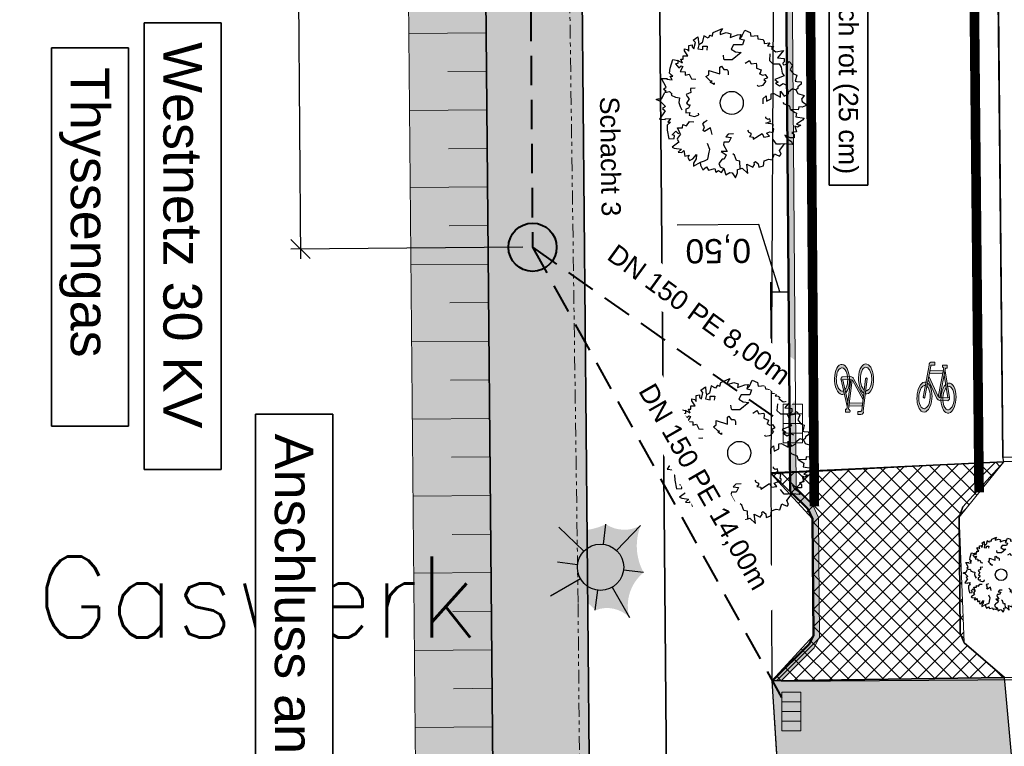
# Model space of a CAD drawing. Header units: metres. Extents: x 339653 to 341672, y 5744753 to 5747397.
# Tile 51 of 256: x 340475 to 340501, y 5745469 to 5745488. Entities that reach past the tile are written whole.
import ezdxf
from ezdxf.enums import TextEntityAlignment as Align

# ---------------------------------------------------------------- set-up
doc = ezdxf.new("R2010")
doc.units = ezdxf.units.M
doc.header["$LTSCALE"] = 0.03
doc.header["$PDMODE"] = 3
doc.header["$PDSIZE"] = 0.5
doc.linetypes.add('ACAD_ISO12W100', pattern=[21, 12, -3, 0, -3, 0, -3])
doc.linetypes.add('STRICHLINIEX2', pattern=[38.1, 25.4, -12.7])
for name, color, linetype, lineweight in [('B-Baum', 83, 'Continuous', 25), ('B-V-Strom', 80, 'ACAD_ISO12W100', 18), ('Flurstücke_Grenzpunkte', 7, 'Continuous', 25), ('Historie', 7, 'Continuous', 25), ('P-Bemaßung', 4, 'Continuous', 25), ('P-Beschriftung', 3, 'Continuous', 35), ('P-Bord_hoch', 1, 'Continuous', 50), ('P-Bord_tief', 3, 'Continuous', 35), ('P-Laterne', 2, 'Continuous', 25), ('P-TR_Material', 6, 'Continuous', 18), ('P-V-Kanal_RW', 131, 'STRICHLINIEX2', 40), ('Siedlung', 7, 'Continuous', 25), ('Verkehr', 7, 'Continuous', 25)]:
    doc.layers.add(name, color=color, linetype=linetype, lineweight=lineweight)
for name, color, linetype in [('BAEUME__AKTUELLER_DATENSTAND_', 7, 'Continuous'), ('P-Markierung', 2, 'Continuous'), ('PF-Böschung_Damm', 91, 'Continuous'), ('PF-Fahrbahn', 254, 'Continuous'), ('PF-Furteinfärbung', 10, 'Continuous'), ('PF-Gehweg', 41, 'Continuous'), ('PF-Gewässer-Entwässerungsmulde', 131, 'Continuous'), ('STRASSENNUMMER', 7, 'Continuous'), ('UMRINGE_FAHRBAHN', 7, 'Continuous'), ('UMRINGE_FLURSTUECKSABGRENZUNGEN', 7, 'Continuous'), ('UMRINGE_STRASSENTEILFLAECHEN__G', 7, 'Continuous'), ('V-Vermessung_Gesing', 83, 'Continuous')]:
    doc.layers.add(name, color=color, linetype=linetype)
doc.styles.add('DYN_DIM', font='arial.ttf')
doc.styles.add('STRASSENNUMMER', font='simplex.shx')
doc.styles.add('Text-Standard 66', font='arial.ttf')
doc.dimstyles.new('M50_Bemaßung 66', dxfattribs={"dimscale": 0.2, "dimtxt": 0.625, "dimasz": 0.5, "dimexe": 0.25, "dimexo": 0.25, "dimgap": 0.25, "dimtad": 1, "dimzin": 0, "dimtxsty": 'DYN_DIM', "dimblk": 'OBLIQUE', "dimcen": -1, "dimdle": 0.25, "dimclrt": 256, "dimaunit": 2, "dimazin": 0, "dimtfac": 0.75, "dimtmove": 1, "dimatfit": 2, "dimfxl": 1, "dimtvp": 1.5, "dimtolj": 1, "dimtzin": 0, "dimarcsym": 0})

# ---------------------------------------------------------------- blocks, each defined once
blk = doc.blocks.new('2C00108')
at = {"layer": 'B-Baum'}
for p, q in [((2.223, 3.668), (2.162, 3.605)), ((1.194, 3.495), (1.109, 3.447)), ((0.685, 2.973), (0.565, 3.039)), ((3.675, 2.318), (3.626, 2.281)), ((0.263, 2.233), (0.229, 2.208)), ((0.63, 1.133), (0.611, 1.164)), ((3.282, 0.821), (3.327, 0.882)), ((1.153, 0.361), (1.153, 0.408)), ((1.735, 0.202), (1.756, 0.237)), ((2.181, 0.231), (2.233, 0.246))]:
    blk.add_line(p, q, dxfattribs=at)
for points in [[(1.396, 3.695), (1.456, 3.674), (1.482, 3.768), (1.718, 3.874), (1.657, 3.774), (1.657, 3.718), (1.819, 3.768), (1.933, 3.736), (1.92, 3.637), (2.108, 3.705), (2.196, 3.718), (2.162, 3.605), (2.283, 3.574), (2.236, 3.449), (2.007, 3.449), (1.947, 3.337), (2.061, 3.262), (2.209, 3.249), (1.974, 3.062), (1.772, 3.062), (1.758, 3.074), (1.745, 3.181)], [(0.685, 2.973), (0.644, 3.073), (0.705, 3.073), (0.705, 3.16), (0.819, 3.16), (0.732, 3.291), (0.732, 3.347), (0.806, 3.329), (0.846, 3.279), (0.846, 3.429), (0.934, 3.447), (0.934, 3.391), (0.981, 3.347), (1.021, 3.51), (0.961, 3.566), (1.082, 3.653), (1.095, 3.529), (1.109, 3.447), (1.082, 3.347), (1.21, 3.322), (1.21, 3.416), (1.324, 3.416), (1.311, 3.31)], [(1.396, 3.695), (1.346, 3.624), (1.233, 3.679), (1.194, 3.495)], [(2.223, 3.668), (2.297, 3.824), (2.438, 3.768), (2.452, 3.668), (2.627, 3.687), (2.64, 3.605), (2.775, 3.587), (2.802, 3.524), (2.802, 3.48), (2.95, 3.499), (2.889, 3.418), (3.051, 3.405), (2.99, 3.349), (3.103, 3.265)], [(2.952, 3.213), (2.939, 3.045), (3.027, 2.957), (3.192, 2.957), (3.239, 2.87), (3.271, 2.709), (3.318, 2.641), (3.075, 2.549), (3.168, 2.476), (3.094, 2.451), (3.2, 2.382), (3.293, 2.441), (3.365, 2.414)], [(3.103, 3.265), (3.299, 3.303), (3.143, 3.113), (3.321, 3.094), (3.321, 3.008), (3.287, 2.974), (3.297, 2.931), (3.393, 2.946), (3.45, 3.018), (3.532, 2.917), (3.479, 2.797), (3.56, 2.696), (3.645, 2.663), (3.609, 2.505), (3.647, 2.5), (3.757, 2.485), (3.762, 2.423), (3.676, 2.361), (3.675, 2.318)], [(0.263, 2.233), (0.188, 2.296), (0.263, 2.352), (0.141, 2.577), (0.289, 2.577), (0.276, 2.558), (0.417, 2.539), (0.363, 2.633), (0.431, 2.633), (0.35, 2.714), (0.363, 2.845), (0.431, 3.064), (0.565, 3.039), (0.565, 2.964), (0.505, 2.952), (0.592, 2.852), (0.653, 2.902), (0.693, 2.883), (0.619, 2.758), (0.754, 2.746), (0.754, 2.658), (0.855, 2.683), (0.915, 2.564), (1.026, 2.56)], [(1.505, 2.466), (1.505, 2.416), (1.404, 2.479), (1.451, 2.504), (1.404, 2.516), (1.29, 2.622), (1.364, 2.666), (1.364, 2.785), (1.653, 2.691), (1.653, 2.872), (1.693, 2.891), (1.754, 2.81), (1.842, 2.81), (1.868, 2.754), (1.868, 2.666)], [(2.312, 2.972), (2.42, 3.041), (2.434, 3.013), (2.465, 2.951), (2.596, 2.975), (2.607, 2.924), (2.601, 2.845), (2.724, 2.795), (2.698, 2.712), (2.674, 2.7), (2.755, 2.657), (2.827, 2.679), (2.884, 2.595), (2.796, 2.544), (2.848, 2.501), (2.759, 2.393), (2.735, 2.381), (2.646, 2.364), (2.626, 2.404)], [(1.015, 2.321), (0.887, 2.313), (0.892, 2.282), (0.903, 2.214), (0.783, 2.156), (0.805, 2.109), (0.856, 2.048), (0.786, 1.935), (0.856, 1.883), (0.883, 1.888), (0.842, 1.805), (0.771, 1.78), (0.774, 1.68), (0.875, 1.69), (0.859, 1.624), (0.994, 1.59), (1.021, 1.594), (1.103, 1.633), (1.096, 1.676)], [(2.778, 1.919), (2.778, 2.056), (2.852, 2.125), (2.866, 1.987), (2.987, 2.05), (2.987, 2.175), (3.054, 2.187), (3.229, 2.094), (3.229, 2.25), (3.317, 2.118), (3.431, 2.175), (3.431, 2.231), (3.539, 2.318), (3.626, 2.281), (3.673, 2.187), (3.835, 2.137), (3.774, 2.037), (3.788, 1.975), (3.916, 1.887), (3.788, 1.831), (3.7, 1.837), (3.687, 1.762), (3.485, 1.769), (3.471, 1.856), (3.33, 1.906), (3.29, 1.95)], [(0.244, 1.852), (0.114, 1.977), (0, 2.027), (0.054, 2.046), (0.141, 2.046), (0.229, 2.208), (0.35, 2.233), (0.404, 2.177), (0.39, 2.14), (0.505, 2.09), (0.606, 2.077), (0.592, 1.952), (0.619, 1.852), (0.666, 1.759)], [(0.244, 1.852), (0.165, 1.797), (0.233, 1.734), (0.091, 1.522), (0.239, 1.507), (0.227, 1.527), (0.369, 1.533), (0.307, 1.444), (0.374, 1.438), (0.286, 1.365), (0.287, 1.233), (0.333, 1.009), (0.469, 1.021), (0.476, 1.096), (0.417, 1.114), (0.514, 1.205), (0.569, 1.15), (0.611, 1.164), (0.55, 1.296), (0.685, 1.295), (0.693, 1.383), (0.791, 1.348), (0.863, 1.46), (0.978, 1.454)], [(2.366, 1.238), (2.385, 1.207), (2.385, 1.188), (2.459, 1.157), (2.459, 1.107), (2.419, 1.069), (2.52, 1.057), (2.52, 1.001), (2.748, 1.15), (2.796, 1.05), (2.937, 1.075), (2.863, 1.157), (2.95, 1.188), (3.038, 1.175), (3.051, 1.269), (3.024, 1.275), (3.038, 1.394), (2.849, 1.413), (2.964, 1.463), (2.95, 1.531), (2.897, 1.513), (2.849, 1.544), (2.849, 1.581)], [(3.485, 1.769), (3.609, 1.694), (3.636, 1.675), (3.623, 1.582), (3.838, 1.544), (3.798, 1.494), (3.636, 1.394), (3.751, 1.363), (3.663, 1.313), (3.596, 1.338), (3.636, 1.195), (3.522, 1.17), (3.576, 1.126), (3.576, 1.038), (3.475, 1.038), (3.34, 1.107), (3.394, 1.007), (3.509, 0.938), (3.535, 0.864), (3.327, 0.882), (3.226, 0.87), (3.125, 0.87), (3.035, 0.995)], [(1.452, 1.119), (1.411, 1.292), (1.256, 1.199), (1.219, 1.224), (1.258, 1.318), (1.213, 1.393), (1.247, 1.445), (1.322, 1.49)], [(0.63, 1.133), (0.558, 1.028), (0.541, 0.999), (0.592, 0.92), (0.412, 0.796), (0.47, 0.767), (0.658, 0.744), (0.567, 0.668), (0.668, 0.659), (0.718, 0.71), (0.742, 0.562), (0.856, 0.587), (0.825, 0.525), (0.862, 0.446), (0.953, 0.488), (1.047, 0.606), (1.04, 0.493), (0.965, 0.383), (0.971, 0.304), (1.153, 0.408), (1.25, 0.438), (1.342, 0.48), (1.377, 0.662), (1.391, 0.729), (1.333, 0.888)], [(2.009, 1.137), (1.872, 1.135), (1.805, 1.059), (1.942, 1.048), (1.882, 0.926), (1.757, 0.924), (1.745, 0.856), (1.842, 0.683), (1.686, 0.68), (1.819, 0.595), (1.764, 0.48), (1.708, 0.479), (1.622, 0.37), (1.661, 0.283), (1.756, 0.237), (1.808, 0.077), (1.907, 0.139), (1.97, 0.126), (2.06, 0), (2.114, 0.129), (2.106, 0.216), (2.181, 0.231), (2.171, 0.433), (2.083, 0.445), (2.031, 0.585), (1.987, 0.625)], [(2.233, 0.246), (2.379, 0.11), (2.348, 0.353), (2.508, 0.275), (2.554, 0.348), (2.544, 0.394), (2.575, 0.425), (2.648, 0.362), (2.659, 0.271), (2.781, 0.313), (2.8, 0.442), (2.923, 0.485), (3.013, 0.467), (3.066, 0.621), (3.101, 0.604), (3.202, 0.558), (3.239, 0.608), (3.199, 0.707), (3.282, 0.821)], [(1.153, 0.361), (1.153, 0.327), (1.207, 0.206), (1.31, 0.283), (1.36, 0.201), (1.518, 0.239), (1.545, 0.146), (1.616, 0.185), (1.698, 0.141), (1.735, 0.202)]]:
    blk.add_lwpolyline(points, dxfattribs=at)
blk.add_circle((1.961, 1.94), 0.3, dxfattribs=at)
blk = doc.blocks.new('CIRCLE')
at = {"layer": 'B-Baum'}
blk.add_blockref('2C00108', (-1.978, -1.95), dxfattribs=at)
blk = doc.blocks.new('A$C820ec4b6')
at = {"layer": 'P-TR_Material'}
h = blk.add_hatch(color=256, dxfattribs=at)
h.dxf.hatch_style = 1
edge = h.paths.add_edge_path()
edge.add_line((0.218, 1.308), (0.136, 1.308))
edge.add_arc((0.136, 1.244), 0.0647, 90.1266, 195.4329)
edge.add_line((0.074, 1.226), (-0.044, 0.39))
edge.add_arc((-0.023, 0.387), 0.0209, 171.9456, 368.3076)
edge.add_line((-0.003, 0.39), (0.112, 1.202))
edge.add_arc((0.145, 1.198), 0.033, 80.5521, 171.9456, ccw=False)
edge.add_line((0.15, 1.23), (0.218, 1.231))
edge.add_line((0.218, 1.231), (0.218, 1.308))
h = blk.add_hatch(color=256, dxfattribs=at)
h.dxf.hatch_style = 1
h.paths.add_polyline_path([(0.096, 1.089), (0.445, 1.09), (0.433, 1.012), (0.085, 1.011)])
h = blk.add_hatch(color=256, dxfattribs=at)
h.dxf.hatch_style = 1
h.paths.add_polyline_path([(0.421, 1.243), (0.538, 1.243), (0.538, 1.165), (0.498, 1.165), (0.382, 0.401), (0.343, 0.417), (0.457, 1.169), (0.441, 1.174), (0.429, 1.183), (0.419, 1.198), (0.416, 1.211), (0.416, 1.229)])
h = blk.add_hatch(color=256, dxfattribs=at)
h.dxf.hatch_style = 1
h.paths.add_polyline_path([(0.488, 1.099), (0.633, 0.405), (0.592, 0.401), (0.47, 0.983)])
h = blk.add_hatch(color=256, dxfattribs=at)
h.dxf.hatch_style = 1
h.paths.add_polyline_path([(0.049, 0.757), (0.075, 0.738), (0.099, 0.709), (0.118, 0.678), (0.141, 0.626), (0.16, 0.567), (0.176, 0.481), (0.181, 0.416), (0.181, 0.359), (0.173, 0.274), (0.158, 0.204), (0.132, 0.129), (0.103, 0.077), (0.076, 0.043), (0.036, 0.012), (0, 0), (-0.045, 0.005), (-0.081, 0.024), (-0.111, 0.053), (-0.139, 0.091), (-0.171, 0.16), (-0.184, 0.201), (-0.192, 0.232), (-0.2, 0.278), (-0.207, 0.342), (-0.208, 0.403), (-0.205, 0.466), (-0.195, 0.537), (-0.185, 0.578), (-0.165, 0.639), (-0.131, 0.703), (-0.102, 0.739), (-0.07, 0.765), (-0.027, 0.781), (0.01, 0.778), (-0.002, 0.689), (-0.011, 0.692), (-0.037, 0.688), (-0.071, 0.669), (-0.087, 0.653), (-0.106, 0.626), (-0.126, 0.587), (-0.144, 0.533), (-0.156, 0.478), (-0.161, 0.426), (-0.161, 0.371), (-0.159, 0.328), (-0.153, 0.286), (-0.134, 0.216), (-0.107, 0.156), (-0.086, 0.127), (-0.063, 0.106), (-0.034, 0.092), (-0.002, 0.089), (0.029, 0.101), (0.052, 0.12), (0.075, 0.148), (0.096, 0.186), (0.113, 0.233), (0.123, 0.275), (0.131, 0.322), (0.134, 0.367), (0.134, 0.42), (0.129, 0.469), (0.118, 0.528), (0.104, 0.573), (0.093, 0.598), (0.078, 0.626), (0.067, 0.643), (0.037, 0.673)])
h = blk.add_hatch(color=256, dxfattribs=at)
h.dxf.hatch_style = 1
h.paths.add_polyline_path([(0.074, 0.934), (0.342, 0.419), (0.38, 0.402), (0.591, 0.401), (0.633, 0.407), (0.637, 0.382), (0.634, 0.363), (0.625, 0.346), (0.615, 0.336), (0.604, 0.328), (0.593, 0.324), (0.377, 0.324), (0.364, 0.328), (0.346, 0.336), (0.329, 0.349), (0.321, 0.357), (0.311, 0.371), (0.302, 0.389), (0.063, 0.849)])
h = blk.add_hatch(color=256, dxfattribs=at)
h.dxf.hatch_style = 1
h.paths.add_polyline_path([(0.557, 0.768), (0.592, 0.781), (0.632, 0.78), (0.669, 0.764), (0.703, 0.735), (0.732, 0.695), (0.76, 0.641), (0.78, 0.581), (0.797, 0.501), (0.803, 0.437), (0.804, 0.353), (0.798, 0.291), (0.786, 0.221), (0.765, 0.155), (0.738, 0.097), (0.709, 0.054), (0.677, 0.024), (0.636, 0.004), (0.603, 0.001), (0.559, 0.015), (0.525, 0.04), (0.498, 0.072), (0.473, 0.114), (0.463, 0.135), (0.445, 0.186), (0.429, 0.249), (0.418, 0.323), (0.415, 0.406), (0.419, 0.469), (0.428, 0.535), (0.439, 0.58), (0.449, 0.613), (0.466, 0.657), (0.487, 0.696), (0.521, 0.739), (0.539, 0.657), (0.518, 0.628), (0.486, 0.557), (0.474, 0.512), (0.465, 0.45), (0.462, 0.401), (0.466, 0.322), (0.473, 0.279), (0.485, 0.231), (0.501, 0.188), (0.526, 0.143), (0.565, 0.105), (0.6, 0.091), (0.621, 0.091), (0.654, 0.104), (0.685, 0.131), (0.712, 0.173), (0.73, 0.213), (0.744, 0.262), (0.756, 0.336), (0.757, 0.357), (0.757, 0.417), (0.752, 0.475), (0.746, 0.51), (0.733, 0.559), (0.713, 0.608), (0.695, 0.637), (0.667, 0.669), (0.645, 0.684), (0.623, 0.692), (0.602, 0.693), (0.575, 0.685)])
at = {"layer": 'P-TR_Material', "flags": 128}
blk.add_lwpolyline([(0.218, 1.308), (0.136, 1.308, 0.494808), (0.074, 1.226), (-0.044, 0.39, 1.154045), (-0.003, 0.39), (0.112, 1.202, -0.421355), (0.15, 1.23), (0.218, 1.231), (0.218, 1.308)], format="xyb", close=True, dxfattribs=at)
for points in [[(0.096, 1.089), (0.445, 1.09), (0.433, 1.012), (0.085, 1.011), (0.096, 1.089)], [(0.421, 1.243), (0.538, 1.243), (0.538, 1.165), (0.498, 1.165), (0.382, 0.401), (0.343, 0.417), (0.457, 1.169), (0.441, 1.174), (0.429, 1.183), (0.419, 1.198), (0.416, 1.211), (0.416, 1.229), (0.421, 1.243)], [(0.488, 1.099), (0.633, 0.405), (0.592, 0.401), (0.47, 0.983), (0.488, 1.099)], [(0.049, 0.757), (0.075, 0.738), (0.099, 0.709), (0.118, 0.678), (0.141, 0.626), (0.16, 0.567), (0.176, 0.481), (0.181, 0.416), (0.181, 0.359), (0.173, 0.274), (0.158, 0.204), (0.132, 0.129), (0.103, 0.077), (0.076, 0.043), (0.036, 0.012), (0, 0), (-0.045, 0.005), (-0.081, 0.024), (-0.111, 0.053), (-0.139, 0.091), (-0.171, 0.16), (-0.184, 0.201), (-0.192, 0.232), (-0.2, 0.278), (-0.207, 0.342), (-0.208, 0.403), (-0.205, 0.466), (-0.195, 0.537), (-0.185, 0.578), (-0.165, 0.639), (-0.131, 0.703), (-0.102, 0.739), (-0.07, 0.765), (-0.027, 0.781), (0.01, 0.778), (-0.002, 0.689), (-0.011, 0.692), (-0.037, 0.688), (-0.071, 0.669), (-0.087, 0.653), (-0.106, 0.626), (-0.126, 0.587), (-0.144, 0.533), (-0.156, 0.478), (-0.161, 0.426), (-0.161, 0.371), (-0.159, 0.328), (-0.153, 0.286), (-0.134, 0.216), (-0.107, 0.156), (-0.086, 0.127), (-0.063, 0.106), (-0.034, 0.092), (-0.002, 0.089), (0.029, 0.101), (0.052, 0.12), (0.075, 0.148), (0.096, 0.186), (0.113, 0.233), (0.123, 0.275), (0.131, 0.322), (0.134, 0.367), (0.134, 0.42), (0.129, 0.469), (0.118, 0.528), (0.104, 0.573), (0.093, 0.598), (0.078, 0.626), (0.067, 0.643), (0.037, 0.673), (0.049, 0.757)], [(0.074, 0.934), (0.342, 0.419), (0.38, 0.402), (0.591, 0.401), (0.633, 0.407), (0.637, 0.382), (0.634, 0.363), (0.625, 0.346), (0.615, 0.336), (0.604, 0.328), (0.593, 0.324), (0.377, 0.324), (0.364, 0.328), (0.346, 0.336), (0.329, 0.349), (0.321, 0.357), (0.311, 0.371), (0.302, 0.389), (0.063, 0.849), (0.074, 0.934)], [(0.557, 0.768), (0.592, 0.781), (0.632, 0.78), (0.669, 0.764), (0.703, 0.735), (0.732, 0.695), (0.76, 0.641), (0.78, 0.581), (0.797, 0.501), (0.803, 0.437), (0.804, 0.353), (0.798, 0.291), (0.786, 0.221), (0.765, 0.155), (0.738, 0.097), (0.709, 0.054), (0.677, 0.024), (0.636, 0.004), (0.603, 0.001), (0.559, 0.015), (0.525, 0.04), (0.498, 0.072), (0.473, 0.114), (0.463, 0.135), (0.445, 0.186), (0.429, 0.249), (0.418, 0.323), (0.415, 0.406), (0.419, 0.469), (0.428, 0.535), (0.439, 0.58), (0.449, 0.613), (0.466, 0.657), (0.487, 0.696), (0.521, 0.739), (0.539, 0.657), (0.518, 0.628), (0.486, 0.557), (0.474, 0.512), (0.465, 0.45), (0.462, 0.401), (0.466, 0.322), (0.473, 0.279), (0.485, 0.231), (0.501, 0.188), (0.526, 0.143), (0.565, 0.105), (0.6, 0.091), (0.621, 0.091), (0.654, 0.104), (0.685, 0.131), (0.712, 0.173), (0.73, 0.213), (0.744, 0.262), (0.756, 0.336), (0.757, 0.357), (0.757, 0.417), (0.752, 0.475), (0.746, 0.51), (0.733, 0.559), (0.713, 0.608), (0.695, 0.637), (0.667, 0.669), (0.645, 0.684), (0.623, 0.692), (0.602, 0.693), (0.575, 0.685), (0.557, 0.768)]]:
    blk.add_lwpolyline(points, close=True, dxfattribs=at)
blk = doc.blocks.new('A$C28f2a770')
at = {"layer": 'P-Laterne', "lineweight": -2}
blk.add_hatch(color=40, dxfattribs=at).paths.add_polyline_path([(2.233, -0.273, 0.299675), (1.496, -2.601, 0.304603), (-0.273, -2.233, 0.299675), (-2.601, -1.496, 0.237308), (-2.233, 0.273, 0.326623), (-2.164, 2.078, 0.197598), (0.273, 2.233, 0.27984), (2.078, 2.164, 0.222453)], flags=0)
at = {"layer": 'P-Laterne', "color": 7, "lineweight": 25}
for p, q in [((-0.866, 0.831), (-2.164, 2.078)), ((0.146, 1.191), (0.273, 2.233)), ((2.078, 2.164), (0.831, 0.866)), ((-2.233, 0.273), (-1.191, 0.146)), ((2.233, -0.273), (1.191, -0.146)), ((-1.04, -0.598), (-2.601, -1.496)), ((-0.273, -2.233), (-0.146, -1.191)), ((0.598, -1.04), (1.496, -2.601))]:
    blk.add_line(p, q, dxfattribs=at)
blk.add_circle((0, 0), 1.2, dxfattribs=at)
blk = doc.blocks.new('S69', base_point=(0, 0.25))
at = {"color": 0, "lineweight": -2}
for p, q in [((0.5, 0.25), (-0.5, 0.25)), ((-0.5, 0.25), (-0.5, -0.25)), ((-0.25, -0.25), (-0.25, 0.25)), ((0, 0.25), (0, -0.25)), ((0.25, 0.25), (0.25, -0.25)), ((0.5, -0.25), (0.5, 0.25)), ((-0.5, -0.25), (0.5, -0.25))]:
    blk.add_line(p, q, dxfattribs=at)
blk = doc.blocks.new('*D150')
at = {"layer": 'Defpoints', "color": 0, "transparency": 16777216}
for p in [(340495.168, 5745480.529), (340494.722, 5745479.065), (340495.18, 5745479.068)]:
    blk.add_point(p, dxfattribs=at)
at = {"layer": 'P-Bemaßung', "color": 0, "lineweight": -2, "transparency": 16777216}
for p, q in [((340494.4, 5745482.275), (340492.279, 5745482.258)), ((340494.939, 5745480.527), (340494.4, 5745482.275)), ((340494.72, 5745479.315), (340494.708, 5745480.775)), ((340495.178, 5745479.318), (340495.166, 5745480.779)), ((340494.71, 5745480.525), (340495.168, 5745480.529)), ((340494.71, 5745480.525), (340495.168, 5745480.529))]:
    blk.add_line(p, q, dxfattribs=at)
at = {"layer": 'P-Bemaßung', "transparency": 16777216, "insert": (340493.344, 5745481.641), "char_height": 0.625, "attachment_point": 5, "rotation": 180.4484, "style": 'DYN_DIM'}
blk.add_mtext('\\A1;0,50', dxfattribs=at)
blk = doc.blocks.new('_Oblique')
at = {"color": 0, "lineweight": -2}
blk.add_line((-0.5, -0.5), (0.5, 0.5), dxfattribs=at)
blk = doc.blocks.new('*D193')
at = {"layer": 'Defpoints', "color": 0, "transparency": 16777216}
for p in [(340488.064, 5745541.511), (340488.529, 5745481.683), (340482.51, 5745481.636)]:
    blk.add_point(p, dxfattribs=at)
at = {"layer": 'P-Bemaßung', "color": 0, "lineweight": -2, "transparency": 16777216}
for p, q in [((340482.044, 5745541.714), (340482.512, 5745481.386)), ((340487.814, 5745541.509), (340481.796, 5745541.462)), ((340488.279, 5745481.681), (340482.26, 5745481.634))]:
    blk.add_line(p, q, dxfattribs=at)
at = {"layer": 'P-Bemaßung', "color": 0, "lineweight": -2, "transparency": 16777216, "xscale": 0.5, "yscale": 0.5, "zscale": 0.5}
for p, rotation in [((340482.046, 5745541.464), 90.44464780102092), ((340482.51, 5745481.636), 270.4446478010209)]:
    blk.add_blockref('_Oblique', p, dxfattribs=dict(at, rotation=rotation))
at = {"layer": 'P-Bemaßung', "transparency": 16777216, "insert": (340482.904, 5745511.555), "char_height": 0.625, "attachment_point": 5, "rotation": 270.4446, "style": 'DYN_DIM'}
blk.add_mtext('\\A1;60,00', dxfattribs=at)
blk = doc.blocks.new('*D206')
at = {"layer": 'Defpoints', "color": 0, "transparency": 16777216}
for p in [(340493.692, 5745609.166), (340494.732, 5745470.428), (340503.907, 5745470.497)]:
    blk.add_point(p, dxfattribs=at)
at = {"layer": 'P-Bemaßung', "color": 0, "lineweight": -2, "transparency": 16777216}
for p, q in [((340502.865, 5745609.485), (340503.908, 5745470.247)), ((340493.942, 5745609.168), (340503.117, 5745609.236)), ((340494.982, 5745470.43), (340504.156, 5745470.499))]:
    blk.add_line(p, q, dxfattribs=at)
at = {"layer": 'P-Bemaßung', "color": 0, "lineweight": -2, "transparency": 16777216, "xscale": 0.5, "yscale": 0.5, "zscale": 0.5}
for p, rotation in [((340502.867, 5745609.235), 90.42931702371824), ((340503.907, 5745470.497), 270.4293170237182)]:
    blk.add_blockref('_Oblique', p, dxfattribs=dict(at, rotation=rotation))
at = {"layer": 'P-Bemaßung', "transparency": 16777216, "insert": (340504.012, 5745539.87), "char_height": 0.625, "attachment_point": 5, "rotation": 270.4293, "style": 'DYN_DIM'}
blk.add_mtext('\\A1;140,00', dxfattribs=at)

msp = doc.modelspace()

# ---------------------------------------------------------------- hatches: boundary and pattern name
at = {"layer": 'PF-Böschung_Damm'}
h = msp.add_hatch(color=256, dxfattribs=at)
h.dxf.hatch_style = 1
h.paths.add_polyline_path([(340484.573, 5745567.68), (340485.518, 5745465.913), (340487.541, 5745465.932), (340486.603, 5745567.699)])
at = {"layer": 'PF-Fahrbahn'}
h = msp.add_hatch(dxfattribs=at)
h.set_pattern_fill('ANSI37', color=256, scale=0.1, style=0)
h.set_pattern_definition([(315, (340415.21856, 5745823.20224), (0.2245064, 0.2245064), []), (45, (340415.21856, 5745823.20224), (-0.2245064, 0.2245064), [])])
h.paths.add_polyline_path([(340500.75, 5745476.118), (340494.716, 5745475.81), (340495.786, 5745474.64), (340495.811, 5745471.617), (340494.732, 5745470.44), (340500.763, 5745470.531), (340499.726, 5745471.426), (340499.59, 5745474.684)])
at = {"layer": 'PF-Furteinfärbung'}
h = msp.add_hatch(color=256, dxfattribs=at)
h.dxf.hatch_style = 1
h.paths.add_polyline_path([(340495.079, 5745464.985), (340501.261, 5745465.104), (340500.764, 5745470.524), (340494.732, 5745470.44)])
at = {"layer": 'PF-Gehweg'}
h = msp.add_hatch(color=256, dxfattribs=at)
h.dxf.hatch_style = 1
h.paths.add_polyline_path([(340488.69, 5745609.144), (340489.081, 5745567.72), (340489.989, 5745468.454), (340491.994, 5745468.472), (340492.277, 5745437.572), (340489.783, 5745436.934), (340489.517, 5745465.968), (340487.517, 5745465.931), (340486.581, 5745567.696), (340486.523, 5745573.324), (340486.194, 5745609.174)])
at = {"layer": 'PF-Gewässer-Entwässerungsmulde'}
h = msp.add_hatch(color=256, dxfattribs=at)
h.dxf.hatch_style = 1
h.paths.add_polyline_path([(340494.391, 5745582.188, 0.14859), (340494.478, 5745581.911), (340495.019, 5745581.115, -0.145115), (340495.106, 5745580.845), (340495.164, 5745578.087, -0.127686), (340495.106, 5745577.843), (340494.476, 5745576.653, 0.124319), (340494.418, 5745576.415), (340495.205, 5745475.835), (340495.365, 5745475.844), (340494.578, 5745576.416, -0.124319), (340494.617, 5745576.578), (340495.247, 5745577.768, 0.127686), (340495.324, 5745578.09), (340495.266, 5745580.848, 0.145115), (340495.151, 5745581.205), (340494.61, 5745582.001, -0.14859), (340494.551, 5745582.189), (340494.353, 5745608.671, 0.416741), (340493.683, 5745609.326), (340493.689, 5745609.166, -0.414272), (340494.193, 5745608.67)])

# ---------------------------------------------------------------- linework, layer by layer
at = {"layer": 'B-V-Strom'}
msp.add_lwpolyline([(340486.768, 5745884.091), (340486.631, 5745884.217), (340486.768, 5745884.091), (340487.331, 5745880.878), (340487.982, 5745874.557), (340488.524, 5745868.914), (340488.999, 5745862.777), (340489.554, 5745850.601), (340489.946, 5745831.606), (340489.946, 5745820.322), (340490.216, 5745783.413), (340490.227, 5745757.79), (340490.233, 5745741.18), (340490.283, 5745731.915), (340490.106, 5745688.337), (340490.28, 5745668.756), (340488.217, 5745668.641), (340488.573, 5745638.522), (340488.74, 5745613.853), (340488.218, 5745608.901), (340488.807, 5745579.159), (340488.956, 5745527.008), (340489.709, 5745472.45), (340490.043, 5745436.166)], dxfattribs=at)
at = {"layer": 'Flurstücke_Grenzpunkte', "color": 83}
for points in [[(340502.014, 5745572.218), (340502.182, 5745554.868), (340502.212, 5745551.254), (340502.512, 5745515.656), (340502.59, 5745506.437), (340502.904, 5745469.699), (340503.534, 5745462.224), (340504.554, 5745454.96), (340506.602, 5745447.648), (340507.677, 5745445.451), (340509.08, 5745443.732), (340510.863, 5745442.33), (340501.183, 5745439.839), (340492.276, 5745437.572), (340492.171, 5745449.461), (340492.117, 5745455.501), (340492.023, 5745465.987), (340491.62, 5745511.315), (340489.419, 5745512.313), (340489.406, 5745514.783), (340489.369, 5745521.875), (340489.099, 5745571.009)], [(340426.383, 5745565.473), (340489.099, 5745571.009), (340489.369, 5745521.875), (340489.406, 5745514.783), (340489.419, 5745512.313), (340491.62, 5745511.315), (340492.023, 5745465.987), (340473.242, 5745465.755), (340462.561, 5745465.765), (340462.704, 5745449.109), (340492.171, 5745449.461), (340492.276, 5745437.572), (340481.559, 5745434.86), (340426.966, 5745454.189)]]:
    msp.add_lwpolyline(points, dxfattribs=at)
at = {"layer": 'Historie', "color": 83}
msp.add_lwpolyline([(340321.738, 5745490.835), (340321.723, 5745513.952), (340321.668, 5745599.71), (340348.911, 5745586.338), (340356.185, 5745582.768), (340381.933, 5745576.424), (340426.383, 5745565.473), (340489.099, 5745571.009), (340489.369, 5745521.875), (340489.406, 5745514.783), (340489.419, 5745512.313), (340491.62, 5745511.315), (340492.023, 5745465.987), (340473.242, 5745465.755), (340473.404, 5745455.342), (340492.117, 5745455.501), (340492.276, 5745437.572), (340481.559, 5745434.86), (340426.966, 5745454.189), (340382.319, 5745470.437), (340367.047, 5745476.568), (340346.413, 5745484.852), (340335.868, 5745489.085), (340336.031, 5745484.767)], close=True, dxfattribs=at)
at = {"layer": 'P-Bord_tief'}
msp.add_line((340487.286, 5745491.246), (340487.517, 5745465.931), dxfattribs=at)
at = {"layer": 'P-Markierung', "color": 10, "const_width": 0.25}
msp.add_lwpolyline([(340499.391, 5745553.065), (340499.779, 5745509.305), (340500.109, 5745475.326)], dxfattribs=at)
at = {"layer": 'P-Markierung'}
msp.add_lwpolyline([(340500.016, 5745553.07), (340500.403, 5745509.31), (340500.726, 5745476.249)], dxfattribs=at)
at = {"layer": 'P-TR_Material'}
for p, q in [((340485.286, 5745491.228), (340485.518, 5745465.913)), ((340487.322, 5745487.246), (340485.323, 5745487.228)), ((340487.332, 5745486.246), (340486.332, 5745486.237)), ((340487.341, 5745485.246), (340485.341, 5745485.228)), ((340487.35, 5745484.247), (340486.35, 5745484.237)), ((340487.359, 5745483.247), (340485.359, 5745483.228)), ((340487.368, 5745482.247), (340486.368, 5745482.237)), ((340487.377, 5745481.247), (340485.377, 5745481.228)), ((340487.386, 5745480.247), (340486.387, 5745480.238)), ((340487.396, 5745479.247), (340485.396, 5745479.228)), ((340487.405, 5745478.247), (340486.405, 5745478.238)), ((340487.414, 5745477.247), (340485.414, 5745477.228)), ((340487.423, 5745476.247), (340486.423, 5745476.238)), ((340487.432, 5745475.247), (340485.432, 5745475.229)), ((340487.441, 5745474.247), (340486.441, 5745474.238)), ((340487.451, 5745473.247), (340485.451, 5745473.229)), ((340487.46, 5745472.247), (340486.46, 5745472.238)), ((340487.469, 5745471.247), (340485.469, 5745471.229)), ((340487.478, 5745470.247), (340486.478, 5745470.238)), ((340487.487, 5745469.247), (340485.487, 5745469.229))]:
    msp.add_line(p, q, dxfattribs=at)
msp.add_lwpolyline([(340500.75, 5745476.118), (340494.716, 5745475.81), (340495.786, 5745474.64), (340495.811, 5745471.617), (340494.732, 5745470.44), (340500.763, 5745470.531), (340499.726, 5745471.426), (340499.59, 5745474.684), (340500.75, 5745476.118)], close=True, dxfattribs=at)
at = {"layer": 'P-V-Kanal_RW'}
for points in [[(340487.525, 5745607.604), (340488.064, 5745541.511), (340488.529, 5745481.683)], [(340488.529, 5745481.683), (340495.028, 5745477.112)], [(340488.529, 5745481.683), (340488.529, 5745481.683), (340495.151, 5745469.706)]]:
    msp.add_lwpolyline(points, dxfattribs=at)
at = {"layer": 'P-V-Kanal_RW', "linetype": 'Continuous'}
msp.add_circle((340488.529, 5745481.683), 0.625, dxfattribs=at)
at = {"layer": 'PF-Furteinfärbung'}
msp.add_lwpolyline([(340495.079, 5745464.985), (340501.261, 5745465.104), (340500.764, 5745470.524), (340494.732, 5745470.44)], close=True, dxfattribs=at)
at = {"layer": 'Siedlung', "color": 83}
msp.add_lwpolyline([(340382.319, 5745470.437), (340386.433, 5745487.982), (340387.021, 5745497.722), (340385.598, 5745523.943), (340386.541, 5745538.144), (340386.568, 5745542.907), (340397.655, 5745545.249), (340406.04, 5745547.029), (340416.203, 5745546.774), (340448.98, 5745538.135), (340489.369, 5745521.875), (340489.406, 5745514.783), (340489.419, 5745512.313), (340491.62, 5745511.315), (340492.023, 5745465.987), (340473.242, 5745465.755), (340462.561, 5745465.765), (340462.704, 5745449.109), (340492.171, 5745449.461), (340492.276, 5745437.572), (340481.559, 5745434.86), (340426.966, 5745454.189)], close=True, dxfattribs=at)
at = {"layer": 'UMRINGE_FAHRBAHN', "color": 83}
msp.add_polyline3d([(340499.919, 5745562.177, 0), (340494.084, 5745562.107, 0), (340494.196, 5745552.423, 0), (340494.613, 5745509.378, 0), (340494.785, 5745491.315, 0), (340494.705, 5745475.836, 0), (340500.75, 5745476.118, 0), (340500.726, 5745476.249, 0), (340500.449, 5745503.413, 0), (340500.403, 5745509.31, 0), (340500.069, 5745545.176, 0), (340500.028, 5745551.903, 0), (340499.919, 5745562.177, 0)], dxfattribs=at)
at = {"layer": 'UMRINGE_FLURSTUECKSABGRENZUNGEN', "color": 83}
for points in [[(340489.039, 5745569.162, 0), (340489.386, 5745515.913, 0), (340489.41, 5745512.263, 0), (340491.62, 5745511.315, 0), (340492.023, 5745465.987, 0), (340492.117, 5745455.501, 0), (340492.171, 5745449.461, 0), (340492.193, 5745446.972, 0), (340492.242, 5745441.444, 0), (340492.276, 5745437.572, 0), (340501.179, 5745439.851, 0), (340510.863, 5745442.33, 0), (340509.08, 5745443.732, 0), (340507.677, 5745445.451, 0), (340506.602, 5745447.648, 0), (340504.554, 5745454.96, 0), (340503.534, 5745462.224, 0), (340502.904, 5745469.699, 0), (340502.59, 5745506.437, 0), (340502.512, 5745515.656, 0), (340502.212, 5745551.254, 0), (340502.152, 5745554.867, 0), (340502.014, 5745572.218, 0)], [(340489.039, 5745569.162, 0), (340489.386, 5745515.913, 0), (340489.41, 5745512.263, 0), (340491.62, 5745511.315, 0), (340492.023, 5745465.987, 0), (340492.117, 5745455.501, 0), (340492.171, 5745449.461, 0), (340492.193, 5745446.972, 0), (340492.242, 5745441.444, 0), (340492.276, 5745437.572, 0), (340501.179, 5745439.851, 0), (340510.863, 5745442.33, 0), (340509.08, 5745443.732, 0), (340507.677, 5745445.451, 0), (340506.602, 5745447.648, 0), (340504.554, 5745454.96, 0), (340503.534, 5745462.224, 0), (340502.904, 5745469.699, 0), (340502.59, 5745506.437, 0), (340502.512, 5745515.656, 0), (340502.212, 5745551.254, 0), (340502.152, 5745554.867, 0), (340502.014, 5745572.218, 0)], [(340426.928, 5745454.171, 0), (340460.982, 5745442.116, 0), (340472.532, 5745438.028, 0), (340481.566, 5745434.83, 0), (340492.276, 5745437.572, 0), (340492.242, 5745441.444, 0), (340492.193, 5745446.972, 0), (340492.171, 5745449.461, 0), (340462.704, 5745449.109, 0), (340462.561, 5745465.765, 0), (340473.242, 5745465.755, 0), (340492.023, 5745465.987, 0), (340491.62, 5745511.315, 0), (340489.41, 5745512.263, 0), (340489.039, 5745569.162, 0), (340426.081, 5745564.96, 0)], [(340426.928, 5745454.171, 0), (340460.982, 5745442.116, 0), (340472.532, 5745438.028, 0), (340481.566, 5745434.83, 0), (340492.276, 5745437.572, 0), (340492.242, 5745441.444, 0), (340492.193, 5745446.972, 0), (340492.171, 5745449.461, 0), (340462.704, 5745449.109, 0), (340462.561, 5745465.765, 0), (340473.242, 5745465.755, 0), (340492.023, 5745465.987, 0), (340491.62, 5745511.315, 0), (340489.41, 5745512.263, 0), (340489.386, 5745515.913, 0), (340489.039, 5745569.162, 0), (340443.253, 5745566.106, 0)], [(340489.039, 5745569.162, 0), (340489.41, 5745512.263, 0), (340491.62, 5745511.315, 0), (340492.023, 5745465.987, 0)]]:
    msp.add_polyline3d(points, dxfattribs=at)
at = {"layer": 'UMRINGE_STRASSENTEILFLAECHEN__G', "color": 83}
for points in [[(340499.919, 5745562.177, 0), (340494.084, 5745562.107, 0), (340494.196, 5745552.423, 0), (340494.613, 5745509.378, 0), (340494.785, 5745491.315, 0), (340494.705, 5745475.836, 0), (340500.75, 5745476.118, 0), (340500.726, 5745476.249, 0), (340500.449, 5745503.413, 0), (340500.403, 5745509.31, 0), (340500.069, 5745545.176, 0), (340500.028, 5745551.903, 0), (340499.919, 5745562.177, 0)], [(340500.726, 5745476.249, 0), (340502.817, 5745476.243, 0), (340502.55, 5745503.407, 0), (340500.449, 5745503.413, 0), (340500.726, 5745476.249, 0)], [(340494.732, 5745470.44, 0), (340500.764, 5745470.524, 0), (340499.726, 5745471.426, 0), (340499.616, 5745471.671, 0), (340499.59, 5745474.684, 0), (340499.691, 5745474.95, 0), (340500.75, 5745476.118, 0), (340494.705, 5745475.836, 0), (340495.667, 5745474.905, 0), (340495.786, 5745474.64, 0), (340495.811, 5745471.617, 0), (340495.702, 5745471.391, 0), (340494.732, 5745470.44, 0)], [(340501.531, 5745476.126, 0), (340500.75, 5745476.118, 0), (340499.691, 5745474.95, 0), (340499.59, 5745474.684, 0), (340499.616, 5745471.671, 0), (340499.726, 5745471.426, 0), (340500.764, 5745470.524, 0), (340501.6, 5745470.538, 0), (340501.531, 5745476.126, 0)], [(340494.732, 5745470.44, 0), (340495.702, 5745471.391, 0), (340495.811, 5745471.617, 0), (340495.786, 5745474.64, 0), (340495.667, 5745474.905, 0), (340494.705, 5745475.836, 0), (340494.732, 5745470.44, 0)], [(340501.712, 5745460.186, 0), (340500.764, 5745470.524, 0), (340494.732, 5745470.44, 0), (340495.102, 5745464.631, 0)]]:
    msp.add_polyline3d(points, dxfattribs=at)
at = {"layer": 'Verkehr', "color": 83}
msp.add_lwpolyline([(340502.014, 5745572.218), (340502.182, 5745554.868), (340502.212, 5745551.254), (340502.512, 5745515.656), (340502.59, 5745506.437), (340502.904, 5745469.699), (340503.534, 5745462.224), (340504.554, 5745454.96), (340506.602, 5745447.648), (340507.677, 5745445.451), (340509.08, 5745443.732), (340510.863, 5745442.33), (340501.183, 5745439.839), (340492.276, 5745437.572), (340492.171, 5745449.461), (340492.117, 5745455.501), (340492.023, 5745465.987), (340491.62, 5745511.315), (340489.419, 5745512.313), (340489.406, 5745514.783), (340489.369, 5745521.875), (340489.099, 5745571.009)], dxfattribs=at)

# ---------------------------------------------------------------- block references
at = {"layer": 'BAEUME__AKTUELLER_DATENSTAND_', "color": 83, "zscale": 0.5027541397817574}
for p in [(340493.712, 5745485.434), (340493.906, 5745476.359)]:
    msp.add_blockref('CIRCLE', p, dxfattribs=at)
at = {"layer": 'BAEUME__AKTUELLER_DATENSTAND_', "color": 83, "xscale": 0.5027541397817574, "yscale": 0.5027541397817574, "zscale": 0.5027541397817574}
msp.add_blockref('CIRCLE', (340500.689, 5745473.198), dxfattribs=at)
at = {"layer": 'P-Laterne', "xscale": 0.5, "yscale": 0.5, "zscale": 0.25}
msp.add_blockref('A$C28f2a770', (340490.293, 5745473.386), dxfattribs=at)
at = {"layer": 'P-Markierung'}
for p, rotation in [((340497.157, 5745478.659), 181.0545228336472), ((340498.689, 5745477.407), 357.4328345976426)]:
    msp.add_blockref('A$C820ec4b6', p, dxfattribs=dict(at, rotation=rotation))
at = {"layer": 'V-Vermessung_Gesing', "lineweight": 18, "rotation": 90}
for p in [(340495.028, 5745477.112), (340494.99, 5745469.649)]:
    msp.add_blockref('S69', p, dxfattribs=at)

# ---------------------------------------------------------------- texts
at = {"layer": 'STRASSENNUMMER', "color": 83, "style": 'STRASSENNUMMER'}
msp.add_text('Gaswerk', height=2.1, dxfattribs=at).set_placement((340475.66, 5745470.934), align=Align.BOTTOM_LEFT)

# ---------------------------------------------------------------- dimensions: what is measured, and where the dimension line sits
at = {"layer": 'P-Bemaßung'}
dim = msp.add_aligned_dim(p1=(340488.064, 5745541.511), p2=(340488.529, 5745481.683), distance=-6.019, text='60,00', dimstyle='M50_Bemaßung 66', override={"dimscale": 1}, dxfattribs=at)
dim.commit()
dim.dimension.update_dxf_attribs({"geometry": '*D193', "text_midpoint": (340482.904, 5745511.555)})

# ---------------------------------------------------------------- next in the draw order: texts
at = {"layer": 'P-Beschriftung', "attachment_point": 1, "style": 'Text-Standard 66', "box_fill_scale": 1.5, "bg_fill_color": 256, "bg_fill_transparency": 0}
for s, width, insert, char_height, rotation, bg_fill in [('Westnetz 30 KV', 10.57743, (340479.954, 5745487), 1, 270, 19), ('Thyssengas', 8.81214, (340477.552, 5745486.355), 1, 270, 19), ('DN 150 PE 14,00m ', 6.40816, (340491.694, 5745478.21), 0.5, 299.852, 3), ('Anschluss an bestehenden Gehweg', 23.88816, (340482.847, 5745476.851), 1, 270, 19)]:
    msp.add_mtext_dynamic_manual_height_columns(s, width=width, gutter_width=2.5, heights=[0], dxfattribs=dict(at, insert=insert, char_height=char_height, rotation=rotation, bg_fill=bg_fill))

# ---------------------------------------------------------------- next in the draw order: hatches: boundary and pattern name
at = {"layer": 'PF-Gewässer-Entwässerungsmulde'}
h = msp.add_hatch(color=256, dxfattribs=at)
h.dxf.hatch_style = 1
h.paths.add_polyline_path([(340495.972, 5745471.581), (340495.946, 5745474.675), (340495.8, 5745474.999), (340495.368, 5745475.417), (340495.365, 5745475.844), (340495.205, 5745475.835), (340495.209, 5745475.349), (340495.667, 5745474.905), (340495.786, 5745474.64), (340495.811, 5745471.617), (340495.702, 5745471.391), (340494.745, 5745470.441), (340494.975, 5745470.444), (340495.834, 5745471.297)])

# ---------------------------------------------------------------- next in the draw order: linework, layer by layer
at = {"layer": 'P-Bord_hoch'}
msp.add_lwpolyline([(340495.209, 5745475.349), (340495.667, 5745474.905), (340495.786, 5745474.64), (340495.811, 5745471.617), (340495.702, 5745471.391), (340494.745, 5745470.441)], dxfattribs=at)
at = {"layer": 'P-TR_Material'}
msp.add_lwpolyline([(340495.355, 5745475.43), (340495.8, 5745474.999), (340495.946, 5745474.675), (340495.972, 5745471.581), (340495.834, 5745471.297), (340494.975, 5745470.444)], dxfattribs=at)

# ---------------------------------------------------------------- next in the draw order: texts
at = {"layer": 'P-Beschriftung', "insert": (340490.72, 5745481.797), "char_height": 0.5, "attachment_point": 1, "rotation": 324.0176, "style": 'Text-Standard 66', "bg_fill": 3, "box_fill_scale": 1.5, "bg_fill_color": 256, "bg_fill_transparency": 0}
msp.add_mtext_dynamic_manual_height_columns('DN 150 PE 8,00m ', width=5.88048, gutter_width=2.5, heights=[0], dxfattribs=at)

# ---------------------------------------------------------------- next in the draw order: linework, layer by layer
at = {"layer": 'P-Bord_hoch'}
msp.add_lwpolyline([(340493.692, 5745609.166), (340493.692, 5745609.166, -0.412532), (340494.193, 5745608.67), (340494.391, 5745582.188, 0.14859), (340494.478, 5745581.911), (340495.019, 5745581.115, -0.145115), (340495.106, 5745580.845), (340495.164, 5745578.087, -0.127686), (340495.106, 5745577.843), (340494.476, 5745576.653, 0.124319), (340494.418, 5745576.415), (340495.209, 5745475.349)], format="xyb", dxfattribs=at)
at = {"layer": 'P-Markierung', "color": 10, "const_width": 0.25}
msp.add_lwpolyline([(340495.226, 5745553.015), (340495.837, 5745474.964)], dxfattribs=at)
at = {"layer": 'P-TR_Material'}
msp.add_lwpolyline([(340493.683, 5745609.326), (340493.692, 5745609.326, -0.412532), (340494.353, 5745608.671), (340494.551, 5745582.189, 0.14859), (340494.61, 5745582.001), (340495.151, 5745581.205, -0.145115), (340495.266, 5745580.848), (340495.324, 5745578.09, -0.127686), (340495.247, 5745577.768), (340494.617, 5745576.578, 0.124319), (340494.578, 5745576.416), (340495.368, 5745475.417)], format="xyb", dxfattribs=at)

# ---------------------------------------------------------------- next in the draw order: texts
at = {"layer": 'P-Beschriftung', "insert": (340490.775, 5745485.594), "char_height": 0.5, "attachment_point": 1, "rotation": 270.8386, "style": 'Text-Standard 66', "bg_fill": 3, "box_fill_scale": 1.5, "bg_fill_color": 256, "bg_fill_transparency": 0}
msp.add_mtext_dynamic_manual_height_columns('Schacht 3', width=3.07668, gutter_width=2.5, heights=[0], dxfattribs=at)

# ---------------------------------------------------------------- next in the draw order: dimensions: what is measured, and where the dimension line sits
at = {"layer": 'P-Bemaßung'}
dim = msp.add_aligned_dim(p1=(340494.722, 5745479.065), p2=(340495.18, 5745479.068), distance=1.461, text='0,50', dimstyle='M50_Bemaßung 66', override={"dimscale": 1}, dxfattribs=at)
dim.commit()
dim.dimension.update_dxf_attribs({"geometry": '*D150', "text_midpoint": (340494.155, 5745481.647)})

# ---------------------------------------------------------------- next in the draw order: linework, layer by layer
at = {"layer": 'P-Bord_tief'}
msp.add_line((340489.786, 5745491.269), (340489.994, 5745468.454), dxfattribs=at)

# ---------------------------------------------------------------- next in the draw order: texts
at = {"layer": 'P-Beschriftung', "insert": (340496.971, 5745490.252), "char_height": 0.5, "attachment_point": 1, "rotation": 270, "style": 'Text-Standard 66', "bg_fill": 19, "box_fill_scale": 1.5, "bg_fill_color": 256, "bg_fill_transparency": 0}
msp.add_mtext_dynamic_manual_height_columns('\\A1;Breitstrich rot (25 cm)', width=6.71318, gutter_width=2.5, heights=[0], dxfattribs=at)

# ---------------------------------------------------------------- next in the draw order: dimensions: what is measured, and where the dimension line sits
at = {"layer": 'P-Bemaßung'}
dim = msp.add_aligned_dim(p1=(340493.692, 5745609.166), p2=(340494.732, 5745470.428), distance=9.175, text='140,00', dimstyle='M50_Bemaßung 66', override={"dimscale": 1}, dxfattribs=at)
dim.commit()
dim.dimension.update_dxf_attribs({"geometry": '*D206', "text_midpoint": (340504.012, 5745539.87)})

doc.saveas('drawing.dxf')
